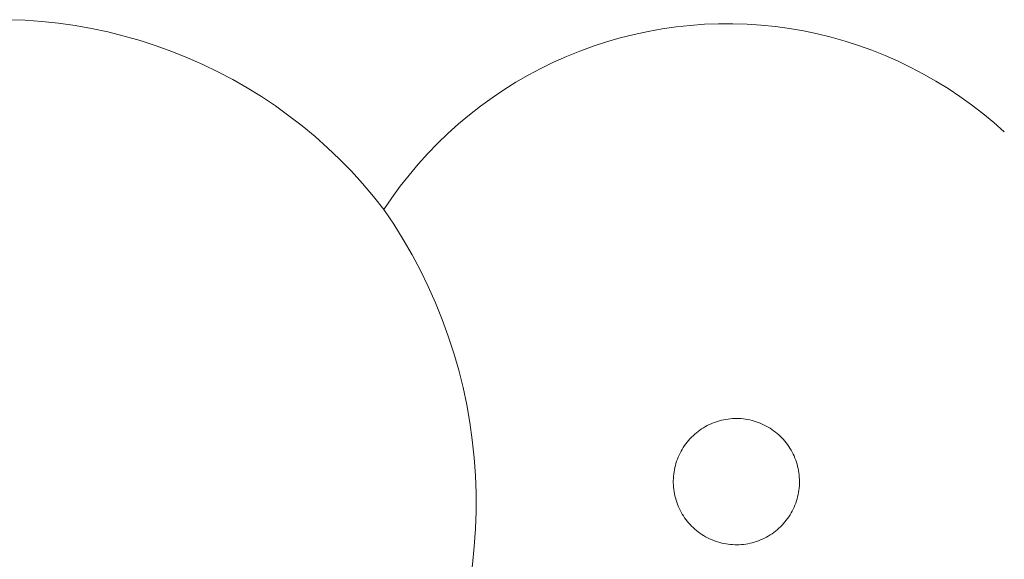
# Model space of a CAD drawing. Header units: millimetres. Extents: x -1459 to 125, y -3469 to 122.
# Tile 126 of 199: x -121.7 to -111.17, y -2940.37 to -2934.6. Entities that reach past the tile are written whole.
import ezdxf

# ---------------------------------------------------------------- set-up
doc = ezdxf.new("R2010")
doc.units = ezdxf.units.MM
doc.header["$MEASUREMENT"] = 0
doc.layers.add('Layer 1', color=7, linetype='Continuous')

msp = doc.modelspace()

# ---------------------------------------------------------------- linework, layer by layer
at = {"layer": 'Layer 1', "color": 5, "lineweight": 9}
for points, knots in [([(-117.8064, -2936.6282), (-117.8064, -2936.6282), (-117.9176, -2936.488), (-117.9176, -2936.488), (-117.9176, -2936.488), (-118.0336, -2936.3518), (-118.0336, -2936.3518), (-118.0336, -2936.3518), (-118.1543, -2936.2197), (-118.1543, -2936.2197), (-118.1543, -2936.2197), (-118.2794, -2936.0918), (-118.2794, -2936.0918), (-118.2794, -2936.0918), (-118.4089, -2935.9683), (-118.4089, -2935.9683), (-118.4089, -2935.9683), (-118.5426, -2935.8494), (-118.5426, -2935.8494), (-118.5426, -2935.8494), (-118.6803, -2935.7351), (-118.6803, -2935.7351), (-118.6803, -2935.7351), (-118.8219, -2935.6257), (-118.8219, -2935.6257), (-118.8219, -2935.6257), (-118.9672, -2935.5212), (-118.9672, -2935.5212), (-118.9672, -2935.5212), (-119.116, -2935.4219), (-119.116, -2935.4219), (-119.116, -2935.4219), (-119.2681, -2935.3277), (-119.2681, -2935.3277), (-119.2681, -2935.3277), (-119.4234, -2935.2388), (-119.4234, -2935.2388), (-119.4234, -2935.2388), (-119.5817, -2935.1553), (-119.5817, -2935.1553), (-119.5817, -2935.1553), (-119.7427, -2935.0774), (-119.7427, -2935.0774), (-119.7427, -2935.0774), (-119.9064, -2935.005), (-119.9064, -2935.005), (-119.9064, -2935.005), (-120.0725, -2934.9384), (-120.0725, -2934.9384), (-120.0725, -2934.9384), (-120.2407, -2934.8775), (-120.2407, -2934.8775), (-120.2407, -2934.8775), (-120.411, -2934.8225), (-120.411, -2934.8225), (-120.411, -2934.8225), (-120.583, -2934.7734), (-120.583, -2934.7734), (-120.583, -2934.7734), (-120.7567, -2934.7303), (-120.7567, -2934.7303), (-120.7567, -2934.7303), (-120.9317, -2934.6932), (-120.9317, -2934.6932), (-120.9317, -2934.6932), (-121.108, -2934.6622), (-121.108, -2934.6622), (-121.108, -2934.6622), (-121.2852, -2934.6372), (-121.2852, -2934.6372), (-121.2852, -2934.6372), (-121.4631, -2934.6184), (-121.4631, -2934.6184), (-121.4631, -2934.6184), (-121.6416, -2934.6058), (-121.6416, -2934.6058), (-121.6416, -2934.6058), (-121.8204, -2934.5993), (-121.8204, -2934.5993), (-121.8204, -2934.5993), (-121.9993, -2934.5991), (-121.9993, -2934.5991), (-121.9993, -2934.5991), (-122.1782, -2934.605), (-122.1782, -2934.605), (-122.1782, -2934.605), (-122.3567, -2934.617), (-122.3567, -2934.617), (-122.3567, -2934.617), (-122.5347, -2934.6353), (-122.5347, -2934.6353), (-122.5347, -2934.6353), (-122.712, -2934.6596), (-122.712, -2934.6596), (-122.712, -2934.6596), (-122.8883, -2934.6901), (-122.8883, -2934.6901), (-122.8883, -2934.6901), (-123.0634, -2934.7267), (-123.0634, -2934.7267), (-123.0634, -2934.7267), (-123.2372, -2934.7692), (-123.2372, -2934.7692), (-123.2372, -2934.7692), (-123.4095, -2934.8178), (-123.4095, -2934.8178), (-123.4095, -2934.8178), (-123.5799, -2934.8723), (-123.5799, -2934.8723), (-123.5799, -2934.8723), (-123.7484, -2934.9326), (-123.7484, -2934.9326), (-123.7484, -2934.9326), (-123.9146, -2934.9987), (-123.9146, -2934.9987), (-123.9146, -2934.9987), (-124.0785, -2935.0706), (-124.0785, -2935.0706), (-124.0785, -2935.0706), (-124.2398, -2935.148), (-124.2398, -2935.148), (-124.2398, -2935.148), (-124.3984, -2935.231), (-124.3984, -2935.231), (-124.3984, -2935.231), (-124.5539, -2935.3193), (-124.5539, -2935.3193), (-124.5539, -2935.3193), (-124.7064, -2935.4131), (-124.7064, -2935.4131), (-124.7064, -2935.4131), (-124.8555, -2935.512), (-124.8555, -2935.512), (-124.8555, -2935.512), (-125.0011, -2935.616), (-125.0011, -2935.616), (-125.0011, -2935.616), (-125.143, -2935.725), (-125.143, -2935.725), (-125.143, -2935.725), (-125.2811, -2935.8388), (-125.2811, -2935.8388), (-125.2811, -2935.8388), (-125.4151, -2935.9573), (-125.4151, -2935.9573), (-125.4151, -2935.9573), (-125.545, -2936.0804), (-125.545, -2936.0804), (-125.545, -2936.0804), (-125.6705, -2936.2079), (-125.6705, -2936.2079), (-125.6705, -2936.2079), (-125.7916, -2936.3396), (-125.7916, -2936.3396), (-125.7916, -2936.3396), (-125.9081, -2936.4755), (-125.9081, -2936.4755), (-125.9081, -2936.4755), (-126.0198, -2936.6153), (-126.0198, -2936.6153), (-126.0198, -2936.6153), (-126.1265, -2936.7588), (-126.1265, -2936.7588), (-126.1265, -2936.7588), (-126.2283, -2936.906), (-126.2283, -2936.906), (-126.2283, -2936.906), (-126.3249, -2937.0566), (-126.3249, -2937.0566), (-126.3249, -2937.0566), (-126.4163, -2937.2105), (-126.4163, -2937.2105), (-126.4163, -2937.2105), (-126.5023, -2937.3674), (-126.5023, -2937.3674), (-126.5023, -2937.3674), (-126.5828, -2937.5272), (-126.5828, -2937.5272), (-126.5828, -2937.5272), (-126.6578, -2937.6896), (-126.6578, -2937.6896), (-126.6578, -2937.6896), (-126.7271, -2937.8546), (-126.7271, -2937.8546), (-126.7271, -2937.8546), (-126.7906, -2938.0219), (-126.7906, -2938.0219), (-126.7906, -2938.0219), (-126.8484, -2938.1912), (-126.8484, -2938.1912), (-126.8484, -2938.1912), (-126.8967, -2938.3777), (-126.8967, -2938.3777), (-126.8967, -2938.3777), (-126.9385, -2938.5658), (-126.9385, -2938.5658), (-126.9385, -2938.5658), (-126.9739, -2938.7551), (-126.9739, -2938.7551), (-126.9739, -2938.7551), (-127.0027, -2938.9456), (-127.0027, -2938.9456), (-127.0027, -2938.9456), (-127.0249, -2939.1369), (-127.0249, -2939.1369), (-127.0249, -2939.1369), (-127.0406, -2939.3289), (-127.0406, -2939.3289), (-127.0406, -2939.3289), (-127.0496, -2939.5214), (-127.0496, -2939.5214), (-127.0496, -2939.5214), (-127.052, -2939.714), (-127.052, -2939.714), (-127.052, -2939.714), (-127.0478, -2939.9066), (-127.0478, -2939.9066), (-127.0478, -2939.9066), (-127.037, -2940.0989), (-127.037, -2940.0989), (-127.037, -2940.0989), (-127.0195, -2940.2907), (-127.0195, -2940.2907), (-127.0195, -2940.2907), (-126.9955, -2940.4819), (-126.9955, -2940.4819), (-126.9955, -2940.4819), (-126.9649, -2940.6721), (-126.9649, -2940.6721), (-126.9649, -2940.6721), (-126.9278, -2940.8611), (-126.9278, -2940.8611), (-126.9278, -2940.8611), (-126.8842, -2941.0487), (-126.8842, -2941.0487), (-126.8842, -2941.0487), (-126.8342, -2941.2347), (-126.8342, -2941.2347), (-126.8342, -2941.2347), (-126.7778, -2941.4189), (-126.7778, -2941.4189), (-126.7778, -2941.4189), (-126.7151, -2941.6011), (-126.7151, -2941.6011), (-126.7151, -2941.6011), (-126.6462, -2941.781), (-126.6462, -2941.781), (-126.6462, -2941.781), (-126.5711, -2941.9584), (-126.5711, -2941.9584), (-126.5711, -2941.9584), (-126.49, -2942.1331), (-126.49, -2942.1331), (-126.49, -2942.1331), (-126.4029, -2942.3049), (-126.4029, -2942.3049), (-126.4029, -2942.3049), (-126.3099, -2942.4736), (-126.3099, -2942.4736), (-126.3099, -2942.4736), (-126.2112, -2942.6391), (-126.2112, -2942.6391), (-126.2112, -2942.6391), (-126.1069, -2942.801), (-126.1069, -2942.801), (-126.1069, -2942.801), (-125.9971, -2942.9592), (-125.9971, -2942.9592), (-125.9971, -2942.9592), (-125.8818, -2943.1136), (-125.8818, -2943.1136), (-125.8818, -2943.1136), (-125.7614, -2943.264), (-125.7614, -2943.264), (-125.7614, -2943.264), (-125.6299, -2943.391), (-125.6299, -2943.391), (-125.6299, -2943.391), (-125.4941, -2943.5135), (-125.4941, -2943.5135), (-125.4941, -2943.5135), (-125.3542, -2943.6313), (-125.3542, -2943.6313), (-125.3542, -2943.6313), (-125.2103, -2943.7442), (-125.2103, -2943.7442), (-125.2103, -2943.7442), (-125.0626, -2943.8522), (-125.0626, -2943.8522), (-125.0626, -2943.8522), (-124.9114, -2943.955), (-124.9114, -2943.955), (-124.9114, -2943.955), (-124.7567, -2944.0525), (-124.7567, -2944.0525), (-124.7567, -2944.0525), (-124.5987, -2944.1447), (-124.5987, -2944.1447), (-124.5987, -2944.1447), (-124.4377, -2944.2315), (-124.4377, -2944.2315), (-124.4377, -2944.2315), (-124.2738, -2944.3126), (-124.2738, -2944.3126), (-124.2738, -2944.3126), (-124.1073, -2944.3881), (-124.1073, -2944.3881), (-124.1073, -2944.3881), (-123.9382, -2944.4579), (-123.9382, -2944.4579), (-123.9382, -2944.4579), (-123.7669, -2944.5218), (-123.7669, -2944.5218), (-123.7669, -2944.5218), (-123.5934, -2944.5798), (-123.5934, -2944.5798), (-123.5934, -2944.5798), (-123.4181, -2944.6318), (-123.4181, -2944.6318), (-123.4181, -2944.6318), (-123.2411, -2944.6778), (-123.2411, -2944.6778), (-123.2411, -2944.6778), (-123.0626, -2944.7177), (-123.0626, -2944.7177), (-123.0626, -2944.7177), (-122.8829, -2944.7515), (-122.8829, -2944.7515), (-122.8829, -2944.7515), (-122.7021, -2944.7791), (-122.7021, -2944.7791), (-122.7021, -2944.7791), (-122.5204, -2944.8005), (-122.5204, -2944.8005), (-122.5204, -2944.8005), (-122.3382, -2944.8156), (-122.3382, -2944.8156), (-122.3382, -2944.8156), (-122.1555, -2944.8245), (-122.1555, -2944.8245), (-122.1555, -2944.8245), (-121.9726, -2944.8271), (-121.9726, -2944.8271), (-121.9726, -2944.8271), (-121.7898, -2944.8235), (-121.7898, -2944.8235), (-121.7898, -2944.8235), (-121.6072, -2944.8136), (-121.6072, -2944.8136), (-121.6072, -2944.8136), (-121.425, -2944.7974), (-121.425, -2944.7974), (-121.425, -2944.7974), (-121.2435, -2944.7751), (-121.2435, -2944.7751), (-121.2435, -2944.7751), (-121.0629, -2944.7465), (-121.0629, -2944.7465), (-121.0629, -2944.7465), (-120.8833, -2944.7117), (-120.8833, -2944.7117), (-120.8833, -2944.7117), (-120.7051, -2944.6708), (-120.7051, -2944.6708), (-120.7051, -2944.6708), (-120.5283, -2944.6238), (-120.5283, -2944.6238), (-120.5283, -2944.6238), (-120.3533, -2944.5708), (-120.3533, -2944.5708), (-120.3533, -2944.5708), (-120.1802, -2944.5118), (-120.1802, -2944.5118), (-120.1802, -2944.5118), (-120.0092, -2944.447), (-120.0092, -2944.447), (-120.0092, -2944.447), (-119.8405, -2944.3763), (-119.8405, -2944.3763), (-119.8405, -2944.3763), (-119.6743, -2944.2999), (-119.6743, -2944.2999), (-119.6743, -2944.2999), (-119.5109, -2944.2178), (-119.5109, -2944.2178), (-119.5109, -2944.2178), (-119.3504, -2944.1302), (-119.3504, -2944.1302), (-119.3504, -2944.1302), (-119.1929, -2944.0371), (-119.1929, -2944.0371), (-119.1929, -2944.0371), (-119.0388, -2943.9387), (-119.0388, -2943.9387), (-119.0388, -2943.9387), (-118.8881, -2943.835), (-118.8881, -2943.835), (-118.8881, -2943.835), (-118.7411, -2943.7263), (-118.7411, -2943.7263), (-118.7411, -2943.7263), (-118.5978, -2943.6126), (-118.5978, -2943.6126), (-118.5978, -2943.6126), (-118.4586, -2943.494), (-118.4586, -2943.494), (-118.4586, -2943.494), (-118.3235, -2943.3708), (-118.3235, -2943.3708), (-118.3235, -2943.3708), (-118.1927, -2943.2429), (-118.1927, -2943.2429), (-118.1927, -2943.2429), (-118.0663, -2943.1107), (-118.0663, -2943.1107), (-118.0663, -2943.1107), (-117.9446, -2942.9743), (-117.9446, -2942.9743), (-117.9446, -2942.9743), (-117.8276, -2942.8337), (-117.8276, -2942.8337), (-117.8276, -2942.8337), (-117.7154, -2942.6892), (-117.7154, -2942.6892), (-117.7154, -2942.6892), (-117.6083, -2942.541), (-117.6083, -2942.541), (-117.6083, -2942.541), (-117.5064, -2942.3891), (-117.5064, -2942.3891), (-117.5064, -2942.3891), (-117.4097, -2942.2339), (-117.4097, -2942.2339), (-117.4097, -2942.2339), (-117.3267, -2942.0626), (-117.3267, -2942.0626), (-117.3267, -2942.0626), (-117.2496, -2941.8885), (-117.2496, -2941.8885), (-117.2496, -2941.8885), (-117.1787, -2941.7118), (-117.1787, -2941.7118), (-117.1787, -2941.7118), (-117.114, -2941.5328), (-117.114, -2941.5328), (-117.114, -2941.5328), (-117.0556, -2941.3516), (-117.0556, -2941.3516), (-117.0556, -2941.3516), (-117.0034, -2941.1685), (-117.0034, -2941.1685), (-117.0034, -2941.1685), (-116.9577, -2940.9837), (-116.9577, -2940.9837), (-116.9577, -2940.9837), (-116.9185, -2940.7975), (-116.9185, -2940.7975), (-116.9185, -2940.7975), (-116.8857, -2940.6099), (-116.8857, -2940.6099), (-116.8857, -2940.6099), (-116.8595, -2940.4214), (-116.8595, -2940.4214), (-116.8595, -2940.4214), (-116.8399, -2940.232), (-116.8399, -2940.232), (-116.8399, -2940.232), (-116.8268, -2940.0421), (-116.8268, -2940.0421), (-116.8268, -2940.0421), (-116.8204, -2939.8518), (-116.8204, -2939.8518), (-116.8204, -2939.8518), (-116.8206, -2939.6615), (-116.8206, -2939.6615), (-116.8206, -2939.6615), (-116.8274, -2939.4712), (-116.8274, -2939.4712), (-116.8274, -2939.4712), (-116.8409, -2939.2813), (-116.8409, -2939.2813), (-116.8409, -2939.2813), (-116.8609, -2939.092), (-116.8609, -2939.092), (-116.8609, -2939.092), (-116.8875, -2938.9035), (-116.8875, -2938.9035), (-116.8875, -2938.9035), (-116.9207, -2938.7161), (-116.9207, -2938.7161), (-116.9207, -2938.7161), (-116.9603, -2938.5299), (-116.9603, -2938.5299), (-116.9603, -2938.5299), (-117.0064, -2938.3452), (-117.0064, -2938.3452), (-117.0064, -2938.3452), (-117.0589, -2938.1622), (-117.0589, -2938.1622), (-117.0589, -2938.1622), (-117.1178, -2937.9811), (-117.1178, -2937.9811), (-117.1178, -2937.9811), (-117.1829, -2937.8023), (-117.1829, -2937.8023), (-117.1829, -2937.8023), (-117.2541, -2937.6257), (-117.2541, -2937.6257), (-117.2541, -2937.6257), (-117.3315, -2937.4518), (-117.3315, -2937.4518), (-117.3315, -2937.4518), (-117.4149, -2937.2807), (-117.4149, -2937.2807), (-117.4149, -2937.2807), (-117.5042, -2937.1125), (-117.5042, -2937.1125), (-117.5042, -2937.1125), (-117.5993, -2936.9476), (-117.5993, -2936.9476), (-117.5993, -2936.9476), (-117.7, -2936.7861), (-117.7, -2936.7861), (-117.7, -2936.7861), (-117.8064, -2936.6282), (-117.8064, -2936.6282), (-117.8064, -2936.6282), (-117.721, -2936.5023), (-117.721, -2936.5023), (-117.721, -2936.5023), (-117.6314, -2936.3794), (-117.6314, -2936.3794), (-117.6314, -2936.3794), (-117.5375, -2936.2597), (-117.5375, -2936.2597), (-117.5375, -2936.2597), (-117.4395, -2936.1434), (-117.4395, -2936.1434), (-117.4395, -2936.1434), (-117.3376, -2936.0305), (-117.3376, -2936.0305), (-117.3376, -2936.0305), (-117.2317, -2935.9212), (-117.2317, -2935.9212), (-117.2317, -2935.9212), (-117.1222, -2935.8156), (-117.1222, -2935.8156), (-117.1222, -2935.8156), (-117.0091, -2935.714), (-117.0091, -2935.714), (-117.0091, -2935.714), (-116.8925, -2935.6163), (-116.8925, -2935.6163), (-116.8925, -2935.6163), (-116.7725, -2935.5227), (-116.7725, -2935.5227), (-116.7725, -2935.5227), (-116.6494, -2935.4333), (-116.6494, -2935.4333), (-116.6494, -2935.4333), (-116.5233, -2935.3483), (-116.5233, -2935.3483), (-116.5233, -2935.3483), (-116.3943, -2935.2677), (-116.3943, -2935.2677), (-116.3943, -2935.2677), (-116.2626, -2935.1916), (-116.2626, -2935.1916), (-116.2626, -2935.1916), (-116.1283, -2935.1202), (-116.1283, -2935.1202), (-116.1283, -2935.1202), (-115.9916, -2935.0534), (-115.9916, -2935.0534), (-115.9916, -2935.0534), (-115.8527, -2934.9915), (-115.8527, -2934.9915), (-115.8527, -2934.9915), (-115.7117, -2934.9344), (-115.7117, -2934.9344), (-115.7117, -2934.9344), (-115.5688, -2934.8822), (-115.5688, -2934.8822), (-115.5688, -2934.8822), (-115.4242, -2934.835), (-115.4242, -2934.835), (-115.4242, -2934.835), (-115.278, -2934.7929), (-115.278, -2934.7929), (-115.278, -2934.7929), (-115.1305, -2934.7559), (-115.1305, -2934.7559), (-115.1305, -2934.7559), (-114.9818, -2934.724), (-114.9818, -2934.724), (-114.9818, -2934.724), (-114.832, -2934.6973), (-114.832, -2934.6973), (-114.832, -2934.6973), (-114.6814, -2934.6758), (-114.6814, -2934.6758), (-114.6814, -2934.6758), (-114.5302, -2934.6595), (-114.5302, -2934.6595), (-114.5302, -2934.6595), (-114.3785, -2934.6486), (-114.3785, -2934.6486), (-114.3785, -2934.6486), (-114.2265, -2934.6428), (-114.2265, -2934.6428), (-114.2265, -2934.6428), (-114.0744, -2934.6424), (-114.0744, -2934.6424), (-114.0744, -2934.6424), (-113.9223, -2934.6473), (-113.9223, -2934.6473), (-113.9223, -2934.6473), (-113.7705, -2934.6574), (-113.7705, -2934.6574), (-113.7705, -2934.6574), (-113.6192, -2934.6728), (-113.6192, -2934.6728), (-113.6192, -2934.6728), (-113.4685, -2934.6934), (-113.4685, -2934.6934), (-113.4685, -2934.6934), (-113.3186, -2934.7193), (-113.3186, -2934.7193), (-113.3186, -2934.7193), (-113.1697, -2934.7503), (-113.1697, -2934.7503), (-113.1697, -2934.7503), (-113.0219, -2934.7865), (-113.0219, -2934.7865), (-113.0219, -2934.7865), (-112.8755, -2934.8278), (-112.8755, -2934.8278), (-112.8755, -2934.8278), (-112.7307, -2934.8741), (-112.7307, -2934.8741), (-112.7307, -2934.8741), (-112.5875, -2934.9255), (-112.5875, -2934.9255), (-112.5875, -2934.9255), (-112.4462, -2934.9818), (-112.4462, -2934.9818), (-112.4462, -2934.9818), (-112.3069, -2935.043), (-112.3069, -2935.043), (-112.3069, -2935.043), (-112.1699, -2935.109), (-112.1699, -2935.109), (-112.1699, -2935.109), (-112.0352, -2935.1796), (-112.0352, -2935.1796), (-112.0352, -2935.1796), (-111.903, -2935.255), (-111.903, -2935.255), (-111.903, -2935.255), (-111.7735, -2935.3348), (-111.7735, -2935.3348), (-111.7735, -2935.3348), (-111.6469, -2935.4191), (-111.6469, -2935.4191), (-111.6469, -2935.4191), (-111.5233, -2935.5078), (-111.5233, -2935.5078), (-111.5233, -2935.5078), (-111.4029, -2935.6007), (-111.4029, -2935.6007), (-111.4029, -2935.6007), (-111.2857, -2935.6977), (-111.2857, -2935.6977), (-111.2857, -2935.6977), (-111.172, -2935.7987), (-111.172, -2935.7987)], [0, 0, 0, 0, 0.0044444, 0.0044444, 0.0044444, 0.0088889, 0.0088889, 0.0088889, 0.0133333, 0.0133333, 0.0133333, 0.0177778, 0.0177778, 0.0177778, 0.0222222, 0.0222222, 0.0222222, 0.0266667, 0.0266667, 0.0266667, 0.0311111, 0.0311111, 0.0311111, 0.0355556, 0.0355556, 0.0355556, 0.04, 0.04, 0.04, 0.0444444, 0.0444444, 0.0444444, 0.0488889, 0.0488889, 0.0488889, 0.0533333, 0.0533333, 0.0533333, 0.0577778, 0.0577778, 0.0577778, 0.0622222, 0.0622222, 0.0622222, 0.0666667, 0.0666667, 0.0666667, 0.0711111, 0.0711111, 0.0711111, 0.0755556, 0.0755556, 0.0755556, 0.08, 0.08, 0.08, 0.0844444, 0.0844444, 0.0844444, 0.0888889, 0.0888889, 0.0888889, 0.0933333, 0.0933333, 0.0933333, 0.0977778, 0.0977778, 0.0977778, 0.1022222, 0.1022222, 0.1022222, 0.1066667, 0.1066667, 0.1066667, 0.1111111, 0.1111111, 0.1111111, 0.1155556, 0.1155556, 0.1155556, 0.12, 0.12, 0.12, 0.1244444, 0.1244444, 0.1244444, 0.1288889, 0.1288889, 0.1288889, 0.1333333, 0.1333333, 0.1333333, 0.1377778, 0.1377778, 0.1377778, 0.1422222, 0.1422222, 0.1422222, 0.1466667, 0.1466667, 0.1466667, 0.1511111, 0.1511111, 0.1511111, 0.1555556, 0.1555556, 0.1555556, 0.16, 0.16, 0.16, 0.1644444, 0.1644444, 0.1644444, 0.1688889, 0.1688889, 0.1688889, 0.1733333, 0.1733333, 0.1733333, 0.1777778, 0.1777778, 0.1777778, 0.1822222, 0.1822222, 0.1822222, 0.1866667, 0.1866667, 0.1866667, 0.1911111, 0.1911111, 0.1911111, 0.1955556, 0.1955556, 0.1955556, 0.2, 0.2, 0.2, 0.2044444, 0.2044444, 0.2044444, 0.2088889, 0.2088889, 0.2088889, 0.2133333, 0.2133333, 0.2133333, 0.2177778, 0.2177778, 0.2177778, 0.2222222, 0.2222222, 0.2222222, 0.2266667, 0.2266667, 0.2266667, 0.2311111, 0.2311111, 0.2311111, 0.2355556, 0.2355556, 0.2355556, 0.24, 0.24, 0.24, 0.2444444, 0.2444444, 0.2444444, 0.2488889, 0.2488889, 0.2488889, 0.2533333, 0.2533333, 0.2533333, 0.2577778, 0.2577778, 0.2577778, 0.2622222, 0.2622222, 0.2622222, 0.2666667, 0.2666667, 0.2666667, 0.2711111, 0.2711111, 0.2711111, 0.2755556, 0.2755556, 0.2755556, 0.28, 0.28, 0.28, 0.2844444, 0.2844444, 0.2844444, 0.2888889, 0.2888889, 0.2888889, 0.2933333, 0.2933333, 0.2933333, 0.2977778, 0.2977778, 0.2977778, 0.3022222, 0.3022222, 0.3022222, 0.3066667, 0.3066667, 0.3066667, 0.3111111, 0.3111111, 0.3111111, 0.3155556, 0.3155556, 0.3155556, 0.32, 0.32, 0.32, 0.3244444, 0.3244444, 0.3244444, 0.3288889, 0.3288889, 0.3288889, 0.3333333, 0.3333333, 0.3333333, 0.3377778, 0.3377778, 0.3377778, 0.3422222, 0.3422222, 0.3422222, 0.3466667, 0.3466667, 0.3466667, 0.3511111, 0.3511111, 0.3511111, 0.3555556, 0.3555556, 0.3555556, 0.36, 0.36, 0.36, 0.3644444, 0.3644444, 0.3644444, 0.3688889, 0.3688889, 0.3688889, 0.3733333, 0.3733333, 0.3733333, 0.3777778, 0.3777778, 0.3777778, 0.3822222, 0.3822222, 0.3822222, 0.3866667, 0.3866667, 0.3866667, 0.3911111, 0.3911111, 0.3911111, 0.3955556, 0.3955556, 0.3955556, 0.4, 0.4, 0.4, 0.4044444, 0.4044444, 0.4044444, 0.4088889, 0.4088889, 0.4088889, 0.4133333, 0.4133333, 0.4133333, 0.4177778, 0.4177778, 0.4177778, 0.4222222, 0.4222222, 0.4222222, 0.4266667, 0.4266667, 0.4266667, 0.4311111, 0.4311111, 0.4311111, 0.4355556, 0.4355556, 0.4355556, 0.44, 0.44, 0.44, 0.4444444, 0.4444444, 0.4444444, 0.4488889, 0.4488889, 0.4488889, 0.4533333, 0.4533333, 0.4533333, 0.4577778, 0.4577778, 0.4577778, 0.4622222, 0.4622222, 0.4622222, 0.4666667, 0.4666667, 0.4666667, 0.4711111, 0.4711111, 0.4711111, 0.4755556, 0.4755556, 0.4755556, 0.48, 0.48, 0.48, 0.4844444, 0.4844444, 0.4844444, 0.4888889, 0.4888889, 0.4888889, 0.4933333, 0.4933333, 0.4933333, 0.4977778, 0.4977778, 0.4977778, 0.5022222, 0.5022222, 0.5022222, 0.5066667, 0.5066667, 0.5066667, 0.5111111, 0.5111111, 0.5111111, 0.5155556, 0.5155556, 0.5155556, 0.52, 0.52, 0.52, 0.5244444, 0.5244444, 0.5244444, 0.5288889, 0.5288889, 0.5288889, 0.5333333, 0.5333333, 0.5333333, 0.5377778, 0.5377778, 0.5377778, 0.5422222, 0.5422222, 0.5422222, 0.5466667, 0.5466667, 0.5466667, 0.5511111, 0.5511111, 0.5511111, 0.5555556, 0.5555556, 0.5555556, 0.56, 0.56, 0.56, 0.5644444, 0.5644444, 0.5644444, 0.5688889, 0.5688889, 0.5688889, 0.5733333, 0.5733333, 0.5733333, 0.5777778, 0.5777778, 0.5777778, 0.5822222, 0.5822222, 0.5822222, 0.5866667, 0.5866667, 0.5866667, 0.5911111, 0.5911111, 0.5911111, 0.5955556, 0.5955556, 0.5955556, 0.6, 0.6, 0.6, 0.6044444, 0.6044444, 0.6044444, 0.6088889, 0.6088889, 0.6088889, 0.6133333, 0.6133333, 0.6133333, 0.6177778, 0.6177778, 0.6177778, 0.6222222, 0.6222222, 0.6222222, 0.6266667, 0.6266667, 0.6266667, 0.6311111, 0.6311111, 0.6311111, 0.6355556, 0.6355556, 0.6355556, 0.64, 0.64, 0.64, 0.6444444, 0.6444444, 0.6444444, 0.6488889, 0.6488889, 0.6488889, 0.6533333, 0.6533333, 0.6533333, 0.6577778, 0.6577778, 0.6577778, 0.6622222, 0.6622222, 0.6622222, 0.6666667, 0.6666667, 0.6666667, 0.6711111, 0.6711111, 0.6711111, 0.6755556, 0.6755556, 0.6755556, 0.68, 0.68, 0.68, 0.6844444, 0.6844444, 0.6844444, 0.6888889, 0.6888889, 0.6888889, 0.6933333, 0.6933333, 0.6933333, 0.6977778, 0.6977778, 0.6977778, 0.7022222, 0.7022222, 0.7022222, 0.7066667, 0.7066667, 0.7066667, 0.7111111, 0.7111111, 0.7111111, 0.7155556, 0.7155556, 0.7155556, 0.72, 0.72, 0.72, 0.7244444, 0.7244444, 0.7244444, 0.7288889, 0.7288889, 0.7288889, 0.7333333, 0.7333333, 0.7333333, 0.7377778, 0.7377778, 0.7377778, 0.7422222, 0.7422222, 0.7422222, 0.7466667, 0.7466667, 0.7466667, 0.7511111, 0.7511111, 0.7511111, 0.7555556, 0.7555556, 0.7555556, 0.76, 0.76, 0.76, 0.7644444, 0.7644444, 0.7644444, 0.7688889, 0.7688889, 0.7688889, 0.7733333, 0.7733333, 0.7733333, 0.7777778, 0.7777778, 0.7777778, 0.7822222, 0.7822222, 0.7822222, 0.7866667, 0.7866667, 0.7866667, 0.7911111, 0.7911111, 0.7911111, 0.7955556, 0.7955556, 0.7955556, 0.8, 0.8, 0.8, 0.8044444, 0.8044444, 0.8044444, 0.8088889, 0.8088889, 0.8088889, 0.8133333, 0.8133333, 0.8133333, 0.8177778, 0.8177778, 0.8177778, 0.8222222, 0.8222222, 0.8222222, 0.8266667, 0.8266667, 0.8266667, 0.8311111, 0.8311111, 0.8311111, 0.8355556, 0.8355556, 0.8355556, 0.84, 0.84, 0.84, 0.8444444, 0.8444444, 0.8444444, 0.8488889, 0.8488889, 0.8488889, 0.8533333, 0.8533333, 0.8533333, 0.8577778, 0.8577778, 0.8577778, 0.8622222, 0.8622222, 0.8622222, 0.8666667, 0.8666667, 0.8666667, 0.8711111, 0.8711111, 0.8711111, 0.8755556, 0.8755556, 0.8755556, 0.88, 0.88, 0.88, 0.8844444, 0.8844444, 0.8844444, 0.8888889, 0.8888889, 0.8888889, 0.8933333, 0.8933333, 0.8933333, 0.8977778, 0.8977778, 0.8977778, 0.9022222, 0.9022222, 0.9022222, 0.9066667, 0.9066667, 0.9066667, 0.9111111, 0.9111111, 0.9111111, 0.9155556, 0.9155556, 0.9155556, 0.92, 0.92, 0.92, 0.9244444, 0.9244444, 0.9244444, 0.9288889, 0.9288889, 0.9288889, 0.9333333, 0.9333333, 0.9333333, 0.9377778, 0.9377778, 0.9377778, 0.9422222, 0.9422222, 0.9422222, 0.9466667, 0.9466667, 0.9466667, 0.9511111, 0.9511111, 0.9511111, 0.9555556, 0.9555556, 0.9555556, 0.96, 0.96, 0.96, 0.9644444, 0.9644444, 0.9644444, 0.9688889, 0.9688889, 0.9688889, 0.9733333, 0.9733333, 0.9733333, 0.9777778, 0.9777778, 0.9777778, 0.9822222, 0.9822222, 0.9822222, 0.9866667, 0.9866667, 0.9866667, 0.9911111, 0.9911111, 0.9911111, 0.9955556, 0.9955556, 0.9955556, 1, 1, 1, 1]), ([(-113.9854, -2938.8641), (-113.9854, -2938.8641), (-114.0088, -2938.8628), (-114.0088, -2938.8628), (-114.0088, -2938.8628), (-114.0322, -2938.8622), (-114.0322, -2938.8622), (-114.0322, -2938.8622), (-114.0557, -2938.8624), (-114.0557, -2938.8624), (-114.0557, -2938.8624), (-114.0791, -2938.8635), (-114.0791, -2938.8635), (-114.0791, -2938.8635), (-114.1024, -2938.8653), (-114.1024, -2938.8653), (-114.1024, -2938.8653), (-114.1257, -2938.868), (-114.1257, -2938.868), (-114.1257, -2938.868), (-114.1489, -2938.8715), (-114.1489, -2938.8715), (-114.1489, -2938.8715), (-114.1719, -2938.8757), (-114.1719, -2938.8757), (-114.1719, -2938.8757), (-114.1948, -2938.8808), (-114.1948, -2938.8808), (-114.1948, -2938.8808), (-114.2174, -2938.8867), (-114.2174, -2938.8867), (-114.2174, -2938.8867), (-114.2399, -2938.8933), (-114.2399, -2938.8933), (-114.2399, -2938.8933), (-114.2621, -2938.9007), (-114.2621, -2938.9007), (-114.2621, -2938.9007), (-114.2841, -2938.9089), (-114.2841, -2938.9089), (-114.2841, -2938.9089), (-114.3057, -2938.9179), (-114.3057, -2938.9179), (-114.3057, -2938.9179), (-114.3271, -2938.9276), (-114.3271, -2938.9276), (-114.3271, -2938.9276), (-114.348, -2938.938), (-114.348, -2938.938), (-114.348, -2938.938), (-114.3686, -2938.9492), (-114.3686, -2938.9492), (-114.3686, -2938.9492), (-114.3888, -2938.961), (-114.3888, -2938.961), (-114.3888, -2938.961), (-114.4086, -2938.9736), (-114.4086, -2938.9736), (-114.4086, -2938.9736), (-114.428, -2938.9868), (-114.428, -2938.9868), (-114.428, -2938.9868), (-114.4468, -2939.0007), (-114.4468, -2939.0007), (-114.4468, -2939.0007), (-114.4652, -2939.0152), (-114.4652, -2939.0152), (-114.4652, -2939.0152), (-114.483, -2939.0304), (-114.483, -2939.0304), (-114.483, -2939.0304), (-114.5004, -2939.0462), (-114.5004, -2939.0462), (-114.5004, -2939.0462), (-114.5171, -2939.0625), (-114.5171, -2939.0625), (-114.5171, -2939.0625), (-114.5333, -2939.0795), (-114.5333, -2939.0795), (-114.5333, -2939.0795), (-114.5489, -2939.097), (-114.5489, -2939.097), (-114.5489, -2939.097), (-114.5638, -2939.115), (-114.5638, -2939.115), (-114.5638, -2939.115), (-114.5782, -2939.1335), (-114.5782, -2939.1335), (-114.5782, -2939.1335), (-114.5918, -2939.1526), (-114.5918, -2939.1526), (-114.5918, -2939.1526), (-114.6049, -2939.172), (-114.6049, -2939.172), (-114.6049, -2939.172), (-114.6172, -2939.192), (-114.6172, -2939.192), (-114.6172, -2939.192), (-114.6288, -2939.2123), (-114.6288, -2939.2123), (-114.6288, -2939.2123), (-114.6397, -2939.233), (-114.6397, -2939.233), (-114.6397, -2939.233), (-114.6499, -2939.2541), (-114.6499, -2939.2541), (-114.6499, -2939.2541), (-114.6594, -2939.2756), (-114.6594, -2939.2756), (-114.6594, -2939.2756), (-114.6681, -2939.2973), (-114.6681, -2939.2973), (-114.6681, -2939.2973), (-114.676, -2939.3194), (-114.676, -2939.3194), (-114.676, -2939.3194), (-114.6832, -2939.3417), (-114.6832, -2939.3417), (-114.6832, -2939.3417), (-114.6896, -2939.3642), (-114.6896, -2939.3642), (-114.6896, -2939.3642), (-114.6952, -2939.3869), (-114.6952, -2939.3869), (-114.6952, -2939.3869), (-114.7, -2939.4099), (-114.7, -2939.4099), (-114.7, -2939.4099), (-114.704, -2939.4329), (-114.704, -2939.4329), (-114.704, -2939.4329), (-114.7072, -2939.4562), (-114.7072, -2939.4562), (-114.7072, -2939.4562), (-114.7096, -2939.4795), (-114.7096, -2939.4795), (-114.7096, -2939.4795), (-114.7112, -2939.5028), (-114.7112, -2939.5028), (-114.7112, -2939.5028), (-114.712, -2939.5262), (-114.712, -2939.5262), (-114.712, -2939.5262), (-114.712, -2939.5497), (-114.712, -2939.5497), (-114.712, -2939.5497), (-114.7111, -2939.5731), (-114.7111, -2939.5731), (-114.7111, -2939.5731), (-114.7095, -2939.5965), (-114.7095, -2939.5965), (-114.7095, -2939.5965), (-114.707, -2939.6197), (-114.707, -2939.6197), (-114.707, -2939.6197), (-114.7037, -2939.6429), (-114.7037, -2939.6429), (-114.7037, -2939.6429), (-114.6996, -2939.666), (-114.6996, -2939.666), (-114.6996, -2939.666), (-114.6948, -2939.6889), (-114.6948, -2939.6889), (-114.6948, -2939.6889), (-114.6891, -2939.7117), (-114.6891, -2939.7117), (-114.6891, -2939.7117), (-114.6827, -2939.7342), (-114.6827, -2939.7342), (-114.6827, -2939.7342), (-114.6754, -2939.7565), (-114.6754, -2939.7565), (-114.6754, -2939.7565), (-114.6674, -2939.7785), (-114.6674, -2939.7785), (-114.6674, -2939.7785), (-114.6587, -2939.8002), (-114.6587, -2939.8002), (-114.6587, -2939.8002), (-114.6492, -2939.8216), (-114.6492, -2939.8216), (-114.6492, -2939.8216), (-114.6389, -2939.8427), (-114.6389, -2939.8427), (-114.6389, -2939.8427), (-114.6279, -2939.8634), (-114.6279, -2939.8634), (-114.6279, -2939.8634), (-114.6163, -2939.8837), (-114.6163, -2939.8837), (-114.6163, -2939.8837), (-114.6039, -2939.9036), (-114.6039, -2939.9036), (-114.6039, -2939.9036), (-114.5908, -2939.923), (-114.5908, -2939.923), (-114.5908, -2939.923), (-114.5771, -2939.942), (-114.5771, -2939.942), (-114.5771, -2939.942), (-114.5627, -2939.9605), (-114.5627, -2939.9605), (-114.5627, -2939.9605), (-114.5477, -2939.9785), (-114.5477, -2939.9785), (-114.5477, -2939.9785), (-114.5321, -2939.9959), (-114.5321, -2939.9959), (-114.5321, -2939.9959), (-114.5158, -2940.0128), (-114.5158, -2940.0128), (-114.5158, -2940.0128), (-114.499, -2940.0292), (-114.499, -2940.0292), (-114.499, -2940.0292), (-114.4817, -2940.0449), (-114.4817, -2940.0449), (-114.4817, -2940.0449), (-114.4638, -2940.06), (-114.4638, -2940.06), (-114.4638, -2940.06), (-114.4454, -2940.0745), (-114.4454, -2940.0745), (-114.4454, -2940.0745), (-114.4265, -2940.0884), (-114.4265, -2940.0884), (-114.4265, -2940.0884), (-114.4071, -2940.1015), (-114.4071, -2940.1015), (-114.4071, -2940.1015), (-114.3873, -2940.114), (-114.3873, -2940.114), (-114.3873, -2940.114), (-114.3671, -2940.1258), (-114.3671, -2940.1258), (-114.3671, -2940.1258), (-114.3464, -2940.1369), (-114.3464, -2940.1369), (-114.3464, -2940.1369), (-114.3254, -2940.1473), (-114.3254, -2940.1473), (-114.3254, -2940.1473), (-114.3041, -2940.1569), (-114.3041, -2940.1569), (-114.3041, -2940.1569), (-114.2824, -2940.1658), (-114.2824, -2940.1658), (-114.2824, -2940.1658), (-114.2604, -2940.174), (-114.2604, -2940.174), (-114.2604, -2940.174), (-114.2382, -2940.1813), (-114.2382, -2940.1813), (-114.2382, -2940.1813), (-114.2157, -2940.1879), (-114.2157, -2940.1879), (-114.2157, -2940.1879), (-114.193, -2940.1937), (-114.193, -2940.1937), (-114.193, -2940.1937), (-114.1701, -2940.1987), (-114.1701, -2940.1987), (-114.1701, -2940.1987), (-114.1471, -2940.203), (-114.1471, -2940.203), (-114.1471, -2940.203), (-114.1239, -2940.2064), (-114.1239, -2940.2064), (-114.1239, -2940.2064), (-114.1006, -2940.209), (-114.1006, -2940.209), (-114.1006, -2940.209), (-114.0773, -2940.2108), (-114.0773, -2940.2108), (-114.0773, -2940.2108), (-114.0539, -2940.2118), (-114.0539, -2940.2118), (-114.0539, -2940.2118), (-114.0304, -2940.2119), (-114.0304, -2940.2119), (-114.0304, -2940.2119), (-114.007, -2940.2113), (-114.007, -2940.2113), (-114.007, -2940.2113), (-113.9836, -2940.2098), (-113.9836, -2940.2098), (-113.9836, -2940.2098), (-113.9603, -2940.2076), (-113.9603, -2940.2076), (-113.9603, -2940.2076), (-113.9371, -2940.2045), (-113.9371, -2940.2045), (-113.9371, -2940.2045), (-113.914, -2940.2006), (-113.914, -2940.2006), (-113.914, -2940.2006), (-113.891, -2940.1959), (-113.891, -2940.1959), (-113.891, -2940.1959), (-113.8682, -2940.1905), (-113.8682, -2940.1905), (-113.8682, -2940.1905), (-113.8457, -2940.1842), (-113.8457, -2940.1842), (-113.8457, -2940.1842), (-113.8233, -2940.1772), (-113.8233, -2940.1772), (-113.8233, -2940.1772), (-113.8012, -2940.1694), (-113.8012, -2940.1694), (-113.8012, -2940.1694), (-113.7794, -2940.1608), (-113.7794, -2940.1608), (-113.7794, -2940.1608), (-113.7579, -2940.1515), (-113.7579, -2940.1515), (-113.7579, -2940.1515), (-113.7368, -2940.1414), (-113.7368, -2940.1414), (-113.7368, -2940.1414), (-113.716, -2940.1306), (-113.716, -2940.1306), (-113.716, -2940.1306), (-113.6956, -2940.1191), (-113.6956, -2940.1191), (-113.6956, -2940.1191), (-113.6756, -2940.1069), (-113.6756, -2940.1069), (-113.6756, -2940.1069), (-113.656, -2940.094), (-113.656, -2940.094), (-113.656, -2940.094), (-113.6369, -2940.0805), (-113.6369, -2940.0805), (-113.6369, -2940.0805), (-113.6183, -2940.0662), (-113.6183, -2940.0662), (-113.6183, -2940.0662), (-113.6002, -2940.0514), (-113.6002, -2940.0514), (-113.6002, -2940.0514), (-113.5826, -2940.0359), (-113.5826, -2940.0359), (-113.5826, -2940.0359), (-113.5656, -2940.0198), (-113.5656, -2940.0198), (-113.5656, -2940.0198), (-113.5491, -2940.0032), (-113.5491, -2940.0032), (-113.5491, -2940.0032), (-113.5332, -2939.9859), (-113.5332, -2939.9859), (-113.5332, -2939.9859), (-113.5179, -2939.9682), (-113.5179, -2939.9682), (-113.5179, -2939.9682), (-113.5033, -2939.9499), (-113.5033, -2939.9499), (-113.5033, -2939.9499), (-113.4893, -2939.9311), (-113.4893, -2939.9311), (-113.4893, -2939.9311), (-113.4759, -2939.9119), (-113.4759, -2939.9119), (-113.4759, -2939.9119), (-113.4633, -2939.8922), (-113.4633, -2939.8922), (-113.4633, -2939.8922), (-113.4513, -2939.872), (-113.4513, -2939.872), (-113.4513, -2939.872), (-113.44, -2939.8515), (-113.44, -2939.8515), (-113.44, -2939.8515), (-113.4295, -2939.8306), (-113.4295, -2939.8306), (-113.4295, -2939.8306), (-113.4196, -2939.8093), (-113.4196, -2939.8093), (-113.4196, -2939.8093), (-113.4106, -2939.7877), (-113.4106, -2939.7877), (-113.4106, -2939.7877), (-113.4022, -2939.7658), (-113.4022, -2939.7658), (-113.4022, -2939.7658), (-113.3947, -2939.7436), (-113.3947, -2939.7436), (-113.3947, -2939.7436), (-113.3879, -2939.7212), (-113.3879, -2939.7212), (-113.3879, -2939.7212), (-113.3819, -2939.6986), (-113.3819, -2939.6986), (-113.3819, -2939.6986), (-113.3767, -2939.6757), (-113.3767, -2939.6757), (-113.3767, -2939.6757), (-113.3723, -2939.6527), (-113.3723, -2939.6527), (-113.3723, -2939.6527), (-113.3687, -2939.6296), (-113.3687, -2939.6296), (-113.3687, -2939.6296), (-113.3658, -2939.6063), (-113.3658, -2939.6063), (-113.3658, -2939.6063), (-113.3638, -2939.583), (-113.3638, -2939.583), (-113.3638, -2939.583), (-113.3627, -2939.5596), (-113.3627, -2939.5596), (-113.3627, -2939.5596), (-113.3623, -2939.5362), (-113.3623, -2939.5362), (-113.3623, -2939.5362), (-113.3627, -2939.5127), (-113.3627, -2939.5127), (-113.3627, -2939.5127), (-113.364, -2939.4893), (-113.364, -2939.4893), (-113.364, -2939.4893), (-113.366, -2939.466), (-113.366, -2939.466), (-113.366, -2939.466), (-113.3689, -2939.4428), (-113.3689, -2939.4428), (-113.3689, -2939.4428), (-113.3726, -2939.4196), (-113.3726, -2939.4196), (-113.3726, -2939.4196), (-113.3771, -2939.3966), (-113.3771, -2939.3966), (-113.3771, -2939.3966), (-113.3823, -2939.3738), (-113.3823, -2939.3738), (-113.3823, -2939.3738), (-113.3884, -2939.3512), (-113.3884, -2939.3512), (-113.3884, -2939.3512), (-113.3952, -2939.3288), (-113.3952, -2939.3288), (-113.3952, -2939.3288), (-113.4028, -2939.3066), (-113.4028, -2939.3066), (-113.4028, -2939.3066), (-113.4112, -2939.2847), (-113.4112, -2939.2847), (-113.4112, -2939.2847), (-113.4204, -2939.2632), (-113.4204, -2939.2632), (-113.4204, -2939.2632), (-113.4302, -2939.2419), (-113.4302, -2939.2419), (-113.4302, -2939.2419), (-113.4409, -2939.221), (-113.4409, -2939.221), (-113.4409, -2939.221), (-113.4522, -2939.2005), (-113.4522, -2939.2005), (-113.4522, -2939.2005), (-113.4642, -2939.1804), (-113.4642, -2939.1804), (-113.4642, -2939.1804), (-113.4769, -2939.1607), (-113.4769, -2939.1607), (-113.4769, -2939.1607), (-113.4903, -2939.1415), (-113.4903, -2939.1415), (-113.4903, -2939.1415), (-113.5044, -2939.1228), (-113.5044, -2939.1228), (-113.5044, -2939.1228), (-113.5191, -2939.1045), (-113.5191, -2939.1045), (-113.5191, -2939.1045), (-113.5344, -2939.0868), (-113.5344, -2939.0868), (-113.5344, -2939.0868), (-113.5503, -2939.0696), (-113.5503, -2939.0696), (-113.5503, -2939.0696), (-113.5669, -2939.053), (-113.5669, -2939.053), (-113.5669, -2939.053), (-113.5839, -2939.037), (-113.5839, -2939.037), (-113.5839, -2939.037), (-113.6016, -2939.0216), (-113.6016, -2939.0216), (-113.6016, -2939.0216), (-113.6197, -2939.0068), (-113.6197, -2939.0068), (-113.6197, -2939.0068), (-113.6384, -2938.9926), (-113.6384, -2938.9926), (-113.6384, -2938.9926), (-113.6575, -2938.9791), (-113.6575, -2938.9791), (-113.6575, -2938.9791), (-113.6771, -2938.9662), (-113.6771, -2938.9662), (-113.6771, -2938.9662), (-113.6971, -2938.9541), (-113.6971, -2938.9541), (-113.6971, -2938.9541), (-113.7176, -2938.9426), (-113.7176, -2938.9426), (-113.7176, -2938.9426), (-113.7384, -2938.9319), (-113.7384, -2938.9319), (-113.7384, -2938.9319), (-113.7596, -2938.9219), (-113.7596, -2938.9219), (-113.7596, -2938.9219), (-113.7811, -2938.9126), (-113.7811, -2938.9126), (-113.7811, -2938.9126), (-113.8029, -2938.9041), (-113.8029, -2938.9041), (-113.8029, -2938.9041), (-113.825, -2938.8964), (-113.825, -2938.8964), (-113.825, -2938.8964), (-113.8474, -2938.8894), (-113.8474, -2938.8894), (-113.8474, -2938.8894), (-113.87, -2938.8832), (-113.87, -2938.8832), (-113.87, -2938.8832), (-113.8928, -2938.8778), (-113.8928, -2938.8778), (-113.8928, -2938.8778), (-113.9158, -2938.8732), (-113.9158, -2938.8732), (-113.9158, -2938.8732), (-113.9389, -2938.8694), (-113.9389, -2938.8694), (-113.9389, -2938.8694), (-113.9621, -2938.8663), (-113.9621, -2938.8663), (-113.9621, -2938.8663), (-113.9854, -2938.8641), (-113.9854, -2938.8641)], [0, 0, 0, 0, 0.0055249, 0.0055249, 0.0055249, 0.0110497, 0.0110497, 0.0110497, 0.0165746, 0.0165746, 0.0165746, 0.0220994, 0.0220994, 0.0220994, 0.0276243, 0.0276243, 0.0276243, 0.0331492, 0.0331492, 0.0331492, 0.038674, 0.038674, 0.038674, 0.0441989, 0.0441989, 0.0441989, 0.0497238, 0.0497238, 0.0497238, 0.0552486, 0.0552486, 0.0552486, 0.0607735, 0.0607735, 0.0607735, 0.0662983, 0.0662983, 0.0662983, 0.0718232, 0.0718232, 0.0718232, 0.0773481, 0.0773481, 0.0773481, 0.0828729, 0.0828729, 0.0828729, 0.0883978, 0.0883978, 0.0883978, 0.0939227, 0.0939227, 0.0939227, 0.0994475, 0.0994475, 0.0994475, 0.1049724, 0.1049724, 0.1049724, 0.1104972, 0.1104972, 0.1104972, 0.1160221, 0.1160221, 0.1160221, 0.121547, 0.121547, 0.121547, 0.1270718, 0.1270718, 0.1270718, 0.1325967, 0.1325967, 0.1325967, 0.1381215, 0.1381215, 0.1381215, 0.1436464, 0.1436464, 0.1436464, 0.1491713, 0.1491713, 0.1491713, 0.1546961, 0.1546961, 0.1546961, 0.160221, 0.160221, 0.160221, 0.1657459, 0.1657459, 0.1657459, 0.1712707, 0.1712707, 0.1712707, 0.1767956, 0.1767956, 0.1767956, 0.1823204, 0.1823204, 0.1823204, 0.1878453, 0.1878453, 0.1878453, 0.1933702, 0.1933702, 0.1933702, 0.198895, 0.198895, 0.198895, 0.2044199, 0.2044199, 0.2044199, 0.2099448, 0.2099448, 0.2099448, 0.2154696, 0.2154696, 0.2154696, 0.2209945, 0.2209945, 0.2209945, 0.2265193, 0.2265193, 0.2265193, 0.2320442, 0.2320442, 0.2320442, 0.2375691, 0.2375691, 0.2375691, 0.2430939, 0.2430939, 0.2430939, 0.2486188, 0.2486188, 0.2486188, 0.2541436, 0.2541436, 0.2541436, 0.2596685, 0.2596685, 0.2596685, 0.2651934, 0.2651934, 0.2651934, 0.2707182, 0.2707182, 0.2707182, 0.2762431, 0.2762431, 0.2762431, 0.281768, 0.281768, 0.281768, 0.2872928, 0.2872928, 0.2872928, 0.2928177, 0.2928177, 0.2928177, 0.2983425, 0.2983425, 0.2983425, 0.3038674, 0.3038674, 0.3038674, 0.3093923, 0.3093923, 0.3093923, 0.3149171, 0.3149171, 0.3149171, 0.320442, 0.320442, 0.320442, 0.3259669, 0.3259669, 0.3259669, 0.3314917, 0.3314917, 0.3314917, 0.3370166, 0.3370166, 0.3370166, 0.3425414, 0.3425414, 0.3425414, 0.3480663, 0.3480663, 0.3480663, 0.3535912, 0.3535912, 0.3535912, 0.359116, 0.359116, 0.359116, 0.3646409, 0.3646409, 0.3646409, 0.3701657, 0.3701657, 0.3701657, 0.3756906, 0.3756906, 0.3756906, 0.3812155, 0.3812155, 0.3812155, 0.3867403, 0.3867403, 0.3867403, 0.3922652, 0.3922652, 0.3922652, 0.3977901, 0.3977901, 0.3977901, 0.4033149, 0.4033149, 0.4033149, 0.4088398, 0.4088398, 0.4088398, 0.4143646, 0.4143646, 0.4143646, 0.4198895, 0.4198895, 0.4198895, 0.4254144, 0.4254144, 0.4254144, 0.4309392, 0.4309392, 0.4309392, 0.4364641, 0.4364641, 0.4364641, 0.441989, 0.441989, 0.441989, 0.4475138, 0.4475138, 0.4475138, 0.4530387, 0.4530387, 0.4530387, 0.4585635, 0.4585635, 0.4585635, 0.4640884, 0.4640884, 0.4640884, 0.4696133, 0.4696133, 0.4696133, 0.4751381, 0.4751381, 0.4751381, 0.480663, 0.480663, 0.480663, 0.4861878, 0.4861878, 0.4861878, 0.4917127, 0.4917127, 0.4917127, 0.4972376, 0.4972376, 0.4972376, 0.5027624, 0.5027624, 0.5027624, 0.5082873, 0.5082873, 0.5082873, 0.5138122, 0.5138122, 0.5138122, 0.519337, 0.519337, 0.519337, 0.5248619, 0.5248619, 0.5248619, 0.5303867, 0.5303867, 0.5303867, 0.5359116, 0.5359116, 0.5359116, 0.5414365, 0.5414365, 0.5414365, 0.5469613, 0.5469613, 0.5469613, 0.5524862, 0.5524862, 0.5524862, 0.558011, 0.558011, 0.558011, 0.5635359, 0.5635359, 0.5635359, 0.5690608, 0.5690608, 0.5690608, 0.5745856, 0.5745856, 0.5745856, 0.5801105, 0.5801105, 0.5801105, 0.5856354, 0.5856354, 0.5856354, 0.5911602, 0.5911602, 0.5911602, 0.5966851, 0.5966851, 0.5966851, 0.6022099, 0.6022099, 0.6022099, 0.6077348, 0.6077348, 0.6077348, 0.6132597, 0.6132597, 0.6132597, 0.6187845, 0.6187845, 0.6187845, 0.6243094, 0.6243094, 0.6243094, 0.6298343, 0.6298343, 0.6298343, 0.6353591, 0.6353591, 0.6353591, 0.640884, 0.640884, 0.640884, 0.6464088, 0.6464088, 0.6464088, 0.6519337, 0.6519337, 0.6519337, 0.6574586, 0.6574586, 0.6574586, 0.6629834, 0.6629834, 0.6629834, 0.6685083, 0.6685083, 0.6685083, 0.6740331, 0.6740331, 0.6740331, 0.679558, 0.679558, 0.679558, 0.6850829, 0.6850829, 0.6850829, 0.6906077, 0.6906077, 0.6906077, 0.6961326, 0.6961326, 0.6961326, 0.7016575, 0.7016575, 0.7016575, 0.7071823, 0.7071823, 0.7071823, 0.7127072, 0.7127072, 0.7127072, 0.718232, 0.718232, 0.718232, 0.7237569, 0.7237569, 0.7237569, 0.7292818, 0.7292818, 0.7292818, 0.7348066, 0.7348066, 0.7348066, 0.7403315, 0.7403315, 0.7403315, 0.7458564, 0.7458564, 0.7458564, 0.7513812, 0.7513812, 0.7513812, 0.7569061, 0.7569061, 0.7569061, 0.7624309, 0.7624309, 0.7624309, 0.7679558, 0.7679558, 0.7679558, 0.7734807, 0.7734807, 0.7734807, 0.7790055, 0.7790055, 0.7790055, 0.7845304, 0.7845304, 0.7845304, 0.7900552, 0.7900552, 0.7900552, 0.7955801, 0.7955801, 0.7955801, 0.801105, 0.801105, 0.801105, 0.8066298, 0.8066298, 0.8066298, 0.8121547, 0.8121547, 0.8121547, 0.8176796, 0.8176796, 0.8176796, 0.8232044, 0.8232044, 0.8232044, 0.8287293, 0.8287293, 0.8287293, 0.8342541, 0.8342541, 0.8342541, 0.839779, 0.839779, 0.839779, 0.8453039, 0.8453039, 0.8453039, 0.8508287, 0.8508287, 0.8508287, 0.8563536, 0.8563536, 0.8563536, 0.8618785, 0.8618785, 0.8618785, 0.8674033, 0.8674033, 0.8674033, 0.8729282, 0.8729282, 0.8729282, 0.878453, 0.878453, 0.878453, 0.8839779, 0.8839779, 0.8839779, 0.8895028, 0.8895028, 0.8895028, 0.8950276, 0.8950276, 0.8950276, 0.9005525, 0.9005525, 0.9005525, 0.9060773, 0.9060773, 0.9060773, 0.9116022, 0.9116022, 0.9116022, 0.9171271, 0.9171271, 0.9171271, 0.9226519, 0.9226519, 0.9226519, 0.9281768, 0.9281768, 0.9281768, 0.9337017, 0.9337017, 0.9337017, 0.9392265, 0.9392265, 0.9392265, 0.9447514, 0.9447514, 0.9447514, 0.9502762, 0.9502762, 0.9502762, 0.9558011, 0.9558011, 0.9558011, 0.961326, 0.961326, 0.961326, 0.9668508, 0.9668508, 0.9668508, 0.9723757, 0.9723757, 0.9723757, 0.9779006, 0.9779006, 0.9779006, 0.9834254, 0.9834254, 0.9834254, 0.9889503, 0.9889503, 0.9889503, 0.9944751, 0.9944751, 0.9944751, 1, 1, 1, 1])]:
    msp.add_open_spline(points, degree=3, knots=knots, dxfattribs=at)

doc.saveas('drawing.dxf')
